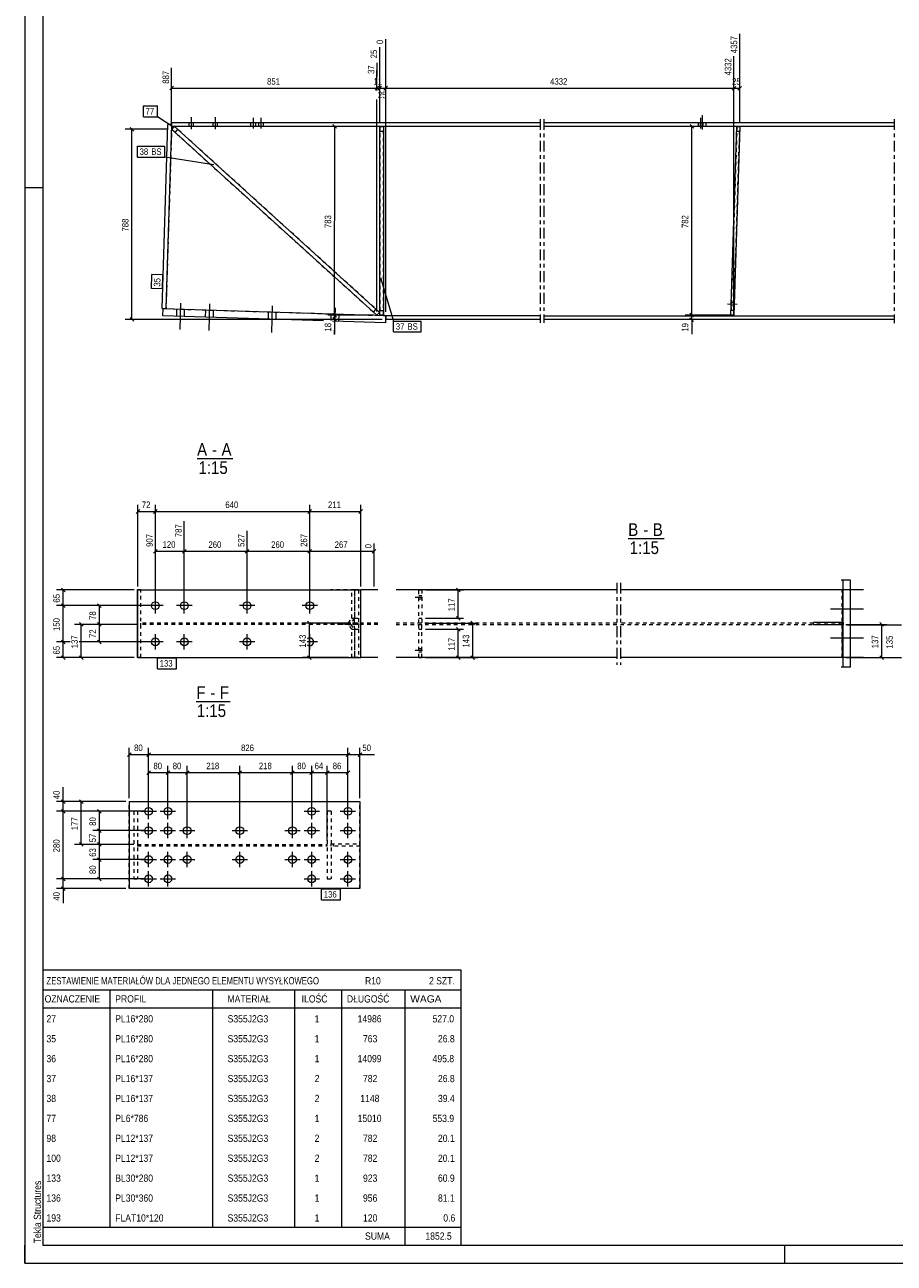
# Model space of a CAD drawing. Header units: millimetres. Extents: x 0 to 420, y 0 to 610.
# Tile 1 of 4: x 0 to 240, y 0 to 342. Entities that reach past the tile are written whole.
import ezdxf

# ---------------------------------------------------------------- set-up
doc = ezdxf.new("R2010")
doc.units = ezdxf.units.MM
for name, pattern in [('XKITLINE00', [0]), ('XKITLINE01', [4, 1, -1, 1, -1]), ('XKITLINE02', [4, 2, -2]), ('XKITLINE03', [6, 3, -1, 1, -1])]:
    doc.linetypes.add(name, pattern=pattern)
for name, color, linetype, lineweight in [('Arkusz rysunku', 3, 'Continuous', 0), ('Element', 2, 'Continuous', 0), ('Inny typ obiektu', 7, 'Continuous', 0), ('Wymiar', 4, 'Continuous', 0), ('Znak elementu', 2, 'Continuous', 0), ('Śruba', 3, 'Continuous', 0)]:
    doc.layers.add(name, color=color, linetype=linetype, lineweight=lineweight)
doc.styles.add('ARIAL', font='ARIAL.TTF')

msp = doc.modelspace()

# ---------------------------------------------------------------- linework, layer by layer
at = {"layer": 'Arkusz rysunku', "linetype": 'XKITLINE00', "lineweight": 0}
for p, q in [((0, 610), (0, 0)), ((5, 605), (5, 5)), ((5, 297), (0, 297)), ((0, 0), (0, 5)), ((5, 5), (415, 5)), ((210, 0), (210, 5)), ((0, 0), (420, 0))]:
    msp.add_line(p, q, dxfattribs=at)
at = {"layer": 'Element', "linetype": 'XKITLINE00', "lineweight": 0}
for p, q in [((40.62, 313.96), (40.62, 315.03)), ((40.62, 315.03), (142.38, 315.03)), ((143.38, 315.03), (240.16, 315.03)), ((37.95, 263.64), (39.55, 314.5)), ((39.02, 263.6), (40.62, 314.46)), ((40.62, 314.46), (39.55, 314.5)), ((41.3, 313.95), (40.58, 313.16)), ((97.3, 261.77), (40.58, 313.16)), ((40.58, 313.16), (40.58, 313.16)), ((40.62, 313.96), (40.6, 313.96)), ((40.62, 313.96), (142.38, 313.96)), ((98.01, 262.56), (41.3, 313.95)), ((41.3, 313.95), (41.3, 313.95)), ((98.05, 261.77), (98.05, 313.93)), ((99.12, 313.93), (98.05, 313.93)), ((99.12, 313.93), (99.12, 261.77)), ((143.38, 313.96), (240.16, 313.96)), ((195.09, 261.83), (196.74, 313.94)), ((197.54, 313.92), (195.89, 261.8)), ((197.54, 313.92), (196.74, 313.94)), ((37.95, 263.64), (39.02, 263.6)), ((38.15, 261.63), (38.21, 263.63)), ((38.21, 263.63), (99.72, 261.69)), ((82.49, 260.23), (38.15, 261.63)), ((99.65, 259.69), (85.01, 260.15)), ((97.3, 261.77), (98.01, 262.56)), ((99.12, 261.77), (98.05, 261.77)), ((99.72, 261.69), (99.65, 259.69)), ((99.72, 260.62), (99.72, 261.69)), ((99.72, 261.69), (142.38, 261.68)), ((142.38, 260.61), (99.72, 260.62)), ((143.38, 261.66), (240.16, 261.64)), ((240.16, 260.58), (143.38, 260.59)), ((195.89, 261.8), (195.09, 261.83)), ((228.12, 188.59), (225.5, 188.59)), ((226.12, 164.59), (226.12, 188.59)), ((228.12, 164.59), (228.12, 188.59)), ((31.27, 185.92), (31.01, 185.92)), ((31.01, 185.92), (31.01, 167.26)), ((31.27, 167.26), (31.27, 185.92)), ((31.27, 185.92), (92.81, 185.92)), ((92.81, 167.26), (92.81, 185.92)), ((97.57, 185.92), (92.81, 185.92)), ((92.84, 167.26), (92.84, 185.92)), ((163.54, 185.92), (102.57, 185.92)), ((225.87, 185.92), (164.54, 185.92)), ((225.87, 185.92), (225.87, 176.92)), ((217.87, 176.26), (217.87, 176.92)), ((226.12, 176.92), (217.87, 176.92)), ((226.12, 176.26), (217.87, 176.26)), ((225.87, 167.26), (225.87, 176.26)), ((226.12, 176.92), (226.12, 176.26)), ((31.27, 167.26), (31.01, 167.26)), ((31.27, 167.26), (92.81, 167.26)), ((97.57, 167.26), (92.81, 167.26)), ((163.54, 167.26), (102.57, 167.26)), ((225.87, 167.26), (164.54, 167.26)), ((228.12, 164.59), (225.5, 164.59)), ((28.88, 127.47), (28.88, 103.47)), ((28.88, 127.47), (92.61, 127.47)), ((92.61, 127.47), (92.61, 103.47)), ((92.61, 103.47), (28.88, 103.47))]:
    msp.add_line(p, q, dxfattribs=at)
at = {"layer": 'Element', "linetype": 'XKITLINE03', "lineweight": 0}
for p, q in [((142.38, 315.96), (142.38, 259.66)), ((143.38, 315.96), (143.38, 259.66)), ((240.16, 315.96), (240.16, 259.61)), ((163.54, 187.92), (163.54, 165.25)), ((164.54, 187.92), (164.54, 165.25))]:
    msp.add_line(p, q, dxfattribs=at)
at = {"layer": 'Element', "linetype": 'XKITLINE01', "lineweight": 0}
for p, q in [((40.6, 313.96), (39.02, 263.6)), ((40.58, 313.16), (41.3, 313.95)), ((41.3, 313.95), (40.58, 313.16)), ((40.58, 313.16), (41.3, 313.95)), ((40.58, 313.16), (97.3, 261.77)), ((40.6, 313.96), (142.38, 313.96)), ((98.01, 262.56), (41.3, 313.95)), ((41.57, 312.27), (42.28, 313.06)), ((41.57, 312.27), (42.28, 313.06)), ((98.05, 313.93), (98.05, 261.77)), ((98.05, 313.93), (99.12, 313.93)), ((98.05, 312.6), (99.12, 312.6)), ((98.05, 312.6), (99.12, 312.6)), ((99.12, 261.77), (99.12, 313.93)), ((143.38, 313.96), (240.16, 313.96)), ((196.74, 313.94), (195.09, 261.83)), ((195.89, 261.8), (197.54, 313.92)), ((196.7, 312.61), (197.5, 312.59)), ((196.7, 312.61), (197.5, 312.59)), ((196.74, 313.94), (197.54, 313.92)), ((39.02, 263.6), (99.72, 261.69)), ((96.31, 262.67), (97.02, 263.46)), ((96.31, 262.67), (97.02, 263.46)), ((97.3, 261.77), (98.01, 262.56)), ((98.05, 263.1), (99.12, 263.1)), ((98.05, 263.1), (99.12, 263.1)), ((98.05, 261.77), (99.12, 261.77)), ((99.72, 261.69), (142.38, 261.68)), ((143.38, 261.66), (240.16, 261.64)), ((195.09, 261.83), (195.89, 261.8)), ((195.14, 263.16), (195.94, 263.14)), ((195.14, 263.16), (195.94, 263.14)), ((32.08, 185.92), (31.27, 185.92)), ((32.08, 167.26), (32.08, 185.92)), ((91.08, 185.92), (84.47, 185.92)), ((90.39, 178.12), (90.39, 185.92)), ((90.98, 185.92), (91.11, 185.92)), ((91.08, 185.92), (91.08, 178.12)), ((92.2, 185.92), (91.11, 185.92)), ((91.14, 178.12), (91.14, 185.92)), ((92.2, 185.92), (92.2, 178.12)), ((92.84, 185.92), (92.81, 185.92)), ((92.81, 167.26), (92.81, 185.92)), ((108.91, 176.79), (108.91, 185.92)), ((108.91, 185.92), (109.71, 185.92)), ((109.71, 185.92), (109.71, 176.79)), ((225.84, 167.26), (225.84, 185.92)), ((89.37, 176.79), (90.39, 178.12)), ((91.08, 178.12), (90.06, 176.79)), ((90.39, 178.12), (91.08, 178.12)), ((91.1, 176.79), (91.14, 178.12)), ((91.14, 178.12), (92.2, 178.12)), ((92.2, 178.12), (92.16, 176.79)), ((108.91, 178.12), (109.71, 178.12)), ((97.57, 176.79), (32.08, 176.79)), ((32.08, 176.39), (32.08, 176.79)), ((97.57, 176.39), (32.08, 176.39)), ((89.37, 176.79), (84.47, 176.79)), ((89.37, 176.39), (84.47, 176.39)), ((90.06, 176.79), (86.11, 176.79)), ((90.06, 176.39), (86.11, 176.39)), ((90.06, 176.79), (89.37, 176.79)), ((90.39, 175.06), (89.37, 176.39)), ((89.37, 176.39), (90.06, 176.39)), ((90.06, 176.39), (91.08, 175.06)), ((90.39, 167.26), (90.39, 175.06)), ((90.39, 175.06), (91.08, 175.06)), ((92.16, 176.79), (90.98, 176.79)), ((92.16, 176.39), (90.98, 176.39)), ((91.08, 175.06), (91.08, 167.26)), ((91.14, 175.06), (91.1, 176.39)), ((91.14, 167.26), (91.14, 175.06)), ((91.14, 175.06), (92.2, 175.06)), ((92.16, 176.39), (92.2, 175.06)), ((92.2, 175.06), (92.2, 167.26)), ((92.81, 176.39), (92.81, 176.79)), ((163.54, 176.79), (102.57, 176.79)), ((102.57, 176.39), (163.54, 176.39)), ((109.71, 176.79), (108.91, 176.79)), ((108.91, 167.26), (108.91, 176.39)), ((108.91, 176.39), (109.71, 176.39)), ((108.91, 175.06), (109.71, 175.06)), ((109.71, 167.26), (109.71, 176.39)), ((225.84, 176.79), (164.54, 176.79)), ((164.54, 176.39), (225.84, 176.39)), ((225.2, 176.26), (225.2, 176.92)), ((225.84, 176.39), (225.84, 176.79)), ((225.87, 176.92), (225.87, 176.26)), ((225.89, 176.26), (225.89, 176.92)), ((226.12, 176.92), (226.12, 176.92)), ((226.12, 176.92), (226.12, 176.92)), ((226.12, 176.26), (226.12, 176.26)), ((226.12, 176.26), (226.12, 176.26)), ((32.08, 167.26), (31.27, 167.26)), ((91.08, 167.26), (84.47, 167.26)), ((92.2, 167.26), (90.98, 167.26)), ((92.84, 167.26), (92.81, 167.26)), ((108.91, 167.26), (109.71, 167.26)), ((28.88, 103.47), (28.88, 127.47)), ((92.61, 103.47), (92.61, 127.47)), ((31.15, 124.8), (30.09, 124.8)), ((30.09, 124.8), (30.09, 106.14)), ((31.15, 124.8), (31.15, 106.14)), ((84.62, 124.8), (83.55, 124.8)), ((83.55, 124.8), (83.55, 106.14)), ((84.61, 124.8), (84.61, 106.14)), ((31.15, 115.67), (31.15, 115.27)), ((31.15, 115.67), (83.55, 115.67)), ((31.15, 115.27), (83.55, 115.27)), ((83.55, 115.27), (83.55, 115.67)), ((84.62, 115.8), (84.61, 115.8)), ((84.61, 115.14), (84.61, 115.8)), ((84.61, 115.8), (92.61, 115.8)), ((92.61, 115.14), (84.61, 115.14)), ((85.28, 115.14), (85.28, 115.8)), ((92.61, 115.8), (92.61, 115.14)), ((30.09, 106.14), (31.15, 106.14)), ((83.55, 106.14), (84.62, 106.14))]:
    msp.add_line(p, q, dxfattribs=at)
at = {"layer": 'Inny typ obiektu', "linetype": 'XKITLINE00', "lineweight": 0}
for p, q in [((47.6, 222.21), (57.48, 222.21)), ((166.72, 200.09), (176.6, 200.09)), ((47.39, 155.09), (56.74, 155.09)), ((5, 81), (5, 75.5)), ((5, 81), (120.5, 81)), ((120.5, 81), (120.5, 75.5)), ((5, 75.5), (5, 70.5)), ((5, 75.5), (120.5, 75.5)), ((23.5, 75.5), (23.5, 70.5)), ((52, 70.5), (52, 75.5)), ((74.5, 75.5), (74.5, 70.5)), ((87.5, 75.5), (87.5, 70.5)), ((105, 75.5), (105, 70.5)), ((120.5, 75.5), (120.5, 70.5)), ((5, 70.5), (120.5, 70.5)), ((5, 70.5), (5, 65)), ((23.5, 70.5), (23.5, 65)), ((52, 65), (52, 70.5)), ((74.5, 70.5), (74.5, 65)), ((87.5, 70.5), (87.5, 65)), ((105, 70.5), (105, 65)), ((120.5, 70.5), (120.5, 65)), ((5, 65), (5, 59.5)), ((23.5, 65), (23.5, 59.5)), ((52, 59.5), (52, 65)), ((74.5, 65), (74.5, 59.5)), ((87.5, 65), (87.5, 59.5)), ((105, 65), (105, 59.5)), ((120.5, 65), (120.5, 59.5)), ((5, 59.5), (5, 54)), ((23.5, 59.5), (23.5, 54)), ((52, 54), (52, 59.5)), ((74.5, 59.5), (74.5, 54)), ((87.5, 59.5), (87.5, 54)), ((105, 59.5), (105, 54)), ((120.5, 59.5), (120.5, 54)), ((5, 54), (5, 48.5)), ((23.5, 54), (23.5, 48.5)), ((52, 48.5), (52, 54)), ((74.5, 54), (74.5, 48.5)), ((87.5, 54), (87.5, 48.5)), ((105, 54), (105, 48.5)), ((120.5, 54), (120.5, 48.5)), ((5, 48.5), (5, 43)), ((23.5, 48.5), (23.5, 43)), ((52, 43), (52, 48.5)), ((74.5, 48.5), (74.5, 43)), ((87.5, 48.5), (87.5, 43)), ((105, 48.5), (105, 43)), ((120.5, 48.5), (120.5, 43)), ((5, 43), (5, 37.5)), ((23.5, 43), (23.5, 37.5)), ((52, 37.5), (52, 43)), ((74.5, 43), (74.5, 37.5)), ((87.5, 43), (87.5, 37.5)), ((105, 43), (105, 37.5)), ((120.5, 43), (120.5, 37.5)), ((5, 37.5), (5, 32)), ((23.5, 37.5), (23.5, 32)), ((52, 32), (52, 37.5)), ((74.5, 37.5), (74.5, 32)), ((87.5, 37.5), (87.5, 32)), ((105, 37.5), (105, 32)), ((120.5, 37.5), (120.5, 32)), ((5, 32), (5, 26.5)), ((23.5, 32), (23.5, 26.5)), ((52, 26.5), (52, 32)), ((74.5, 32), (74.5, 26.5)), ((87.5, 32), (87.5, 26.5)), ((105, 32), (105, 26.5)), ((120.5, 32), (120.5, 26.5)), ((5, 26.5), (5, 21)), ((23.5, 26.5), (23.5, 21)), ((52, 21), (52, 26.5)), ((74.5, 26.5), (74.5, 21)), ((87.5, 26.5), (87.5, 21)), ((105, 26.5), (105, 21)), ((120.5, 26.5), (120.5, 21)), ((5, 21), (5, 15.5)), ((23.5, 21), (23.5, 15.5)), ((52, 15.5), (52, 21)), ((74.5, 21), (74.5, 15.5)), ((87.5, 21), (87.5, 15.5)), ((105, 21), (105, 15.5)), ((120.5, 21), (120.5, 15.5)), ((5, 15.5), (5, 10)), ((23.5, 15.5), (23.5, 10)), ((52, 10), (52, 15.5)), ((74.5, 15.5), (74.5, 10)), ((87.5, 15.5), (87.5, 10)), ((105, 15.5), (105, 10)), ((120.5, 15.5), (120.5, 10)), ((5, 10), (5, 5)), ((5, 10), (120.5, 10)), ((105, 10), (105, 5)), ((120.5, 10), (120.5, 5)), ((5, 5), (120.5, 5))]:
    msp.add_line(p, q, dxfattribs=at)
at = {"layer": 'Wymiar', "linetype": 'XKITLINE00', "lineweight": 0}
for p, q in [((197.54, 314.92), (197.54, 339.46)), ((98.05, 323.89), (98.05, 335.8)), ((98.05, 327.61), (98.05, 335.8)), ((99.72, 262.69), (99.73, 337.98)), ((99.72, 323.89), (99.73, 337.98)), ((195.89, 262.8), (195.9, 333.34)), ((195.9, 327.6), (195.9, 333.34)), ((40.58, 314.16), (40.58, 330.12)), ((97.3, 327.61), (97.31, 331.48)), ((97.3, 323.89), (97.31, 331.48)), ((41.09, 325.01), (40.07, 323.99)), ((97.81, 325), (96.8, 323.98)), ((97.81, 325), (96.8, 323.98)), ((97.3, 323.89), (97.3, 325.09)), ((98.56, 325), (97.54, 323.98)), ((98.56, 325), (97.54, 323.98)), ((98.05, 314.93), (98.05, 325.09)), ((100.23, 325), (99.22, 323.98)), ((100.23, 325), (99.22, 323.98)), ((196.41, 324.99), (195.39, 323.97)), ((196.41, 324.99), (195.39, 323.97)), ((195.89, 262.8), (195.9, 325.08)), ((198.05, 324.99), (197.03, 323.97)), ((40.58, 324.5), (97.3, 324.49)), ((97.3, 324.49), (98.05, 324.49)), ((98.05, 324.49), (99.72, 324.49)), ((99.72, 324.49), (195.9, 324.48)), ((195.9, 324.48), (197.54, 324.48)), ((97.3, 262.77), (97.3, 321.37)), ((97.3, 262.77), (97.3, 321.37)), ((98.05, 314.93), (98.05, 321.37)), ((99.72, 262.69), (99.72, 321.37)), ((39.58, 313.16), (27.76, 313.17)), ((29.11, 313.67), (30.13, 312.66)), ((29.61, 260.63), (29.62, 313.17)), ((97.05, 313.93), (83.76, 313.93)), ((85.11, 314.44), (86.13, 313.42)), ((85.61, 261.77), (85.62, 313.93)), ((196.54, 313.92), (182.43, 313.92)), ((183.78, 314.43), (184.8, 313.41)), ((184.28, 261.81), (184.29, 313.92)), ((98.72, 260.62), (27.75, 260.63)), ((29.1, 261.14), (30.12, 260.12)), ((96.3, 261.77), (83.75, 261.77)), ((96.3, 261.77), (83.75, 261.77)), ((98.72, 260.62), (83.75, 260.62)), ((85.1, 262.28), (86.12, 261.26)), ((85.1, 262.28), (86.12, 261.26)), ((85.1, 261.13), (86.12, 260.11)), ((85.61, 260.62), (85.61, 261.77)), ((85.61, 260.62), (85.61, 256.6)), ((85.61, 260.62), (85.61, 256.6)), ((194.89, 261.8), (182.42, 261.81)), ((194.89, 261.8), (182.42, 261.81)), ((194.89, 260.58), (182.42, 260.59)), ((183.77, 262.32), (184.79, 261.3)), ((183.77, 262.32), (184.79, 261.3)), ((183.77, 261.09), (184.79, 260.08)), ((184.28, 260.58), (184.28, 261.81)), ((184.28, 260.58), (184.28, 256.56)), ((184.28, 260.58), (184.28, 256.56)), ((31.27, 186.92), (31.27, 209.45)), ((36.08, 182.59), (36.08, 209.45)), ((36.08, 182.59), (36.08, 209.45)), ((78.74, 182.59), (78.74, 209.45)), ((78.74, 182.59), (78.74, 209.45)), ((92.81, 186.92), (92.81, 209.45)), ((31.78, 208.1), (30.77, 207.08)), ((31.27, 207.59), (36.08, 207.59)), ((36.58, 208.1), (35.57, 207.08)), ((36.58, 208.1), (35.57, 207.08)), ((36.08, 207.59), (78.74, 207.59)), ((79.25, 208.1), (78.23, 207.08)), ((79.25, 208.1), (78.23, 207.08)), ((78.74, 207.59), (92.81, 207.59)), ((93.32, 208.1), (92.3, 207.08)), ((36.08, 182.59), (36.08, 202.21)), ((44.08, 182.59), (44.08, 204.91)), ((44.08, 182.59), (44.08, 204.91)), ((61.41, 182.59), (61.41, 202.21)), ((61.41, 182.59), (61.41, 202.21)), ((78.74, 182.59), (78.74, 202.21)), ((78.74, 182.59), (78.74, 202.21)), ((96.51, 186.92), (96.51, 198.74)), ((36.58, 197.1), (35.57, 196.08)), ((36.08, 196.59), (44.08, 196.59)), ((44.58, 197.1), (43.57, 196.08)), ((44.58, 197.1), (43.57, 196.08)), ((44.08, 196.59), (61.41, 196.59)), ((61.92, 197.1), (60.9, 196.08)), ((61.92, 197.1), (60.9, 196.08)), ((61.41, 196.59), (78.74, 196.59)), ((79.25, 197.1), (78.23, 196.08)), ((79.25, 197.1), (78.23, 196.08)), ((78.74, 196.59), (96.51, 196.59)), ((97.02, 197.1), (96, 196.08)), ((30.27, 185.92), (8.76, 185.92)), ((10.11, 186.43), (11.13, 185.41)), ((10.62, 181.59), (10.62, 185.92)), ((110.71, 185.92), (121.19, 185.92)), ((119.24, 186.43), (120.26, 185.41)), ((119.75, 178.12), (119.75, 185.92)), ((35.08, 181.59), (8.76, 181.59)), ((35.08, 181.59), (8.76, 181.59)), ((10.11, 182.1), (11.13, 181.08)), ((10.11, 182.1), (11.13, 181.08)), ((10.62, 171.59), (10.62, 181.59)), ((35.08, 181.59), (18.76, 181.59)), ((20.11, 182.1), (21.13, 181.08)), ((20.62, 176.39), (20.62, 181.59)), ((110.71, 178.12), (121.19, 178.12)), ((119.24, 178.63), (120.26, 177.61)), ((31.08, 176.39), (13.76, 176.39)), ((15.11, 176.9), (16.13, 175.88)), ((15.62, 167.26), (15.62, 176.39)), ((31.08, 176.39), (18.76, 176.39)), ((31.08, 176.39), (18.76, 176.39)), ((20.11, 176.9), (21.13, 175.88)), ((20.11, 176.9), (21.13, 175.88)), ((20.62, 171.59), (20.62, 176.39)), ((90.1, 176.79), (76.76, 176.79)), ((78.11, 177.3), (79.13, 176.28)), ((78.62, 167.26), (78.62, 176.79)), ((110.71, 176.79), (125.19, 176.79)), ((110.71, 175.06), (121.19, 175.06)), ((119.24, 175.56), (120.26, 174.55)), ((119.75, 167.26), (119.75, 175.06)), ((123.24, 177.3), (124.26, 176.28)), ((123.75, 167.26), (123.75, 176.79)), ((226.84, 176.39), (238.19, 176.39)), ((227.12, 176.26), (242.19, 176.26)), ((236.24, 176.9), (237.26, 175.88)), ((236.75, 167.26), (236.75, 176.39)), ((12.5, 171.59), (8.76, 171.59)), ((12.5, 171.59), (8.76, 171.59)), ((10.11, 172.1), (11.13, 171.08)), ((10.11, 172.1), (11.13, 171.08)), ((10.62, 167.26), (10.62, 171.59)), ((35.08, 171.59), (15.02, 171.59)), ((35.08, 171.59), (15.02, 171.59)), ((35.08, 171.59), (18.76, 171.59)), ((20.11, 172.1), (21.13, 171.08)), ((10.11, 167.76), (11.13, 166.75)), ((15.11, 167.76), (16.13, 166.75)), ((78.11, 167.76), (79.13, 166.75)), ((119.24, 167.76), (120.26, 166.75)), ((123.24, 167.76), (124.26, 166.75)), ((236.24, 167.76), (237.26, 166.75)), ((30.27, 167.26), (8.76, 167.26)), ((30.27, 167.26), (13.76, 167.26)), ((89.39, 167.26), (76.76, 167.26)), ((110.71, 167.26), (125.19, 167.26)), ((110.71, 167.26), (121.19, 167.26)), ((226.87, 167.26), (242.19, 167.26)), ((226.87, 167.26), (238.19, 167.26)), ((29.39, 140.98), (28.37, 139.96)), ((28.88, 128.47), (28.88, 142.33)), ((28.88, 140.47), (34.21, 140.47)), ((34.72, 140.98), (33.71, 139.96)), ((34.72, 140.98), (33.71, 139.96)), ((34.21, 125.8), (34.21, 142.33)), ((34.21, 125.8), (34.21, 142.33)), ((34.21, 140.47), (89.28, 140.47)), ((89.79, 140.98), (88.77, 139.96)), ((89.79, 140.98), (88.77, 139.96)), ((89.28, 125.8), (89.28, 142.33)), ((89.28, 125.8), (89.28, 142.33)), ((89.28, 140.47), (92.61, 140.47)), ((93.12, 140.98), (92.11, 139.96)), ((92.61, 128.47), (92.61, 142.33)), ((92.61, 140.47), (96.63, 140.47)), ((92.61, 140.47), (96.63, 140.47)), ((34.21, 125.8), (34.21, 137.33)), ((39.55, 125.8), (39.55, 137.33)), ((39.55, 125.8), (39.55, 137.33)), ((44.88, 120.47), (44.88, 137.33)), ((44.88, 120.47), (44.88, 137.33)), ((59.41, 120.47), (59.41, 137.33)), ((59.41, 120.47), (59.41, 137.33)), ((73.95, 120.47), (73.95, 137.33)), ((73.95, 120.47), (73.95, 137.33)), ((79.28, 125.8), (79.28, 137.33)), ((79.28, 125.8), (79.28, 137.33)), ((83.55, 116.67), (83.55, 137.33)), ((83.55, 116.67), (83.55, 137.33)), ((89.28, 125.8), (89.28, 137.33)), ((34.72, 135.98), (33.71, 134.96)), ((34.21, 135.47), (39.55, 135.47)), ((40.06, 135.98), (39.04, 134.96)), ((40.06, 135.98), (39.04, 134.96)), ((39.55, 135.47), (44.88, 135.47)), ((45.39, 135.98), (44.37, 134.96)), ((45.39, 135.98), (44.37, 134.96)), ((44.88, 135.47), (59.41, 135.47)), ((59.92, 135.98), (58.91, 134.96)), ((59.92, 135.98), (58.91, 134.96)), ((59.41, 135.47), (73.95, 135.47)), ((74.46, 135.98), (73.44, 134.96)), ((74.46, 135.98), (73.44, 134.96)), ((73.95, 135.47), (79.28, 135.47)), ((79.79, 135.98), (78.77, 134.96)), ((79.79, 135.98), (78.77, 134.96)), ((79.28, 135.47), (83.55, 135.47)), ((84.06, 135.98), (83.04, 134.96)), ((84.06, 135.98), (83.04, 134.96)), ((83.55, 135.47), (89.28, 135.47)), ((89.79, 135.98), (88.77, 134.96)), ((10.62, 127.47), (10.62, 131.49)), ((10.62, 127.47), (10.62, 131.49)), ((27.88, 127.47), (8.76, 127.47)), ((10.11, 127.98), (11.13, 126.96)), ((10.62, 124.8), (10.62, 127.47)), ((27.88, 127.47), (13.76, 127.47)), ((15.11, 127.98), (16.13, 126.96)), ((15.62, 115.67), (15.62, 127.47)), ((33.21, 124.8), (8.76, 124.8)), ((33.21, 124.8), (8.76, 124.8)), ((10.11, 125.31), (11.13, 124.29)), ((10.11, 125.31), (11.13, 124.29)), ((10.62, 106.14), (10.62, 124.8)), ((33.21, 124.8), (18.76, 124.8)), ((20.11, 125.31), (21.13, 124.29)), ((20.62, 119.47), (20.62, 124.8)), ((20.11, 119.98), (21.13, 118.96)), ((20.11, 119.98), (21.13, 118.96)), ((33.21, 119.47), (18.76, 119.47)), ((33.21, 119.47), (18.76, 119.47)), ((20.62, 115.67), (20.62, 119.47)), ((30.15, 115.67), (13.76, 115.67)), ((15.11, 116.18), (16.13, 115.16)), ((30.15, 115.67), (18.76, 115.67)), ((30.15, 115.67), (18.76, 115.67)), ((20.11, 116.18), (21.13, 115.16)), ((20.11, 116.18), (21.13, 115.16)), ((20.62, 111.47), (20.62, 115.67)), ((33.21, 111.47), (18.76, 111.47)), ((33.21, 111.47), (18.76, 111.47)), ((20.11, 111.98), (21.13, 110.96)), ((20.11, 111.98), (21.13, 110.96)), ((20.62, 106.14), (20.62, 111.47)), ((33.21, 106.14), (8.76, 106.14)), ((33.21, 106.14), (8.76, 106.14)), ((10.11, 106.64), (11.13, 105.63)), ((10.11, 106.64), (11.13, 105.63)), ((10.62, 103.47), (10.62, 106.14)), ((33.21, 106.14), (18.76, 106.14)), ((20.11, 106.64), (21.13, 105.63)), ((27.88, 103.47), (8.76, 103.47)), ((10.11, 103.98), (11.13, 102.96)), ((10.62, 103.47), (10.62, 99.45)), ((10.62, 103.47), (10.62, 99.45))]:
    msp.add_line(p, q, dxfattribs=at)
at = {"layer": 'Znak elementu', "linetype": 'XKITLINE00', "lineweight": 0}
for p, q in [((32.77, 319.58), (36.64, 319.58)), ((32.77, 316.58), (32.77, 319.58)), ((36.64, 316.58), (36.64, 319.58)), ((32.77, 316.58), (36.64, 316.58)), ((40.89, 313.83), (36.64, 316.58)), ((31.13, 308.46), (38.74, 308.46)), ((31.13, 305.46), (31.13, 308.46)), ((38.74, 305.46), (38.74, 308.46)), ((31.13, 305.46), (38.74, 305.46)), ((52.26, 303.34), (38.74, 305.46)), ((35.02, 269.13), (35.14, 273)), ((38.14, 272.9), (35.14, 273)), ((38.02, 269.04), (38.14, 272.9)), ((98.28, 272.22), (101.91, 260.19)), ((38.02, 269.04), (35.02, 269.13)), ((101.91, 260.19), (109.52, 260.19)), ((101.91, 257.19), (101.91, 260.19)), ((109.52, 257.19), (109.52, 260.19)), ((101.91, 257.19), (109.52, 257.19)), ((36.67, 167.16), (41.88, 167.16)), ((36.67, 164.16), (36.67, 167.16)), ((41.88, 164.16), (41.88, 167.16)), ((36.67, 164.16), (41.88, 164.16)), ((82.01, 103.37), (87.21, 103.37)), ((82.01, 100.37), (82.01, 103.37)), ((87.21, 100.37), (87.21, 103.37)), ((82.01, 100.37), (87.21, 100.37))]:
    msp.add_line(p, q, dxfattribs=at)
at = {"layer": 'Śruba', "linetype": 'XKITLINE00', "lineweight": 0}
for p, q in [((45.43, 313.96), (45.43, 315.03)), ((45.43, 313.97), (45.43, 315.03)), ((46.03, 313.16), (46.03, 316.5)), ((46.03, 313.17), (46.03, 316.5)), ((46.63, 313.96), (46.63, 315.03)), ((46.63, 313.96), (46.63, 315.03)), ((52.09, 313.96), (52.09, 315.03)), ((52.09, 313.96), (52.09, 315.03)), ((52.69, 313.16), (52.69, 316.5)), ((52.69, 313.16), (52.69, 316.5)), ((53.29, 313.96), (53.29, 315.03)), ((53.29, 313.96), (53.29, 315.03)), ((62.4, 315.03), (62.4, 313.96)), ((63.06, 316.33), (63.06, 313.33)), ((63.71, 315.03), (63.71, 313.96)), ((64.58, 315.03), (64.58, 313.96)), ((65.24, 316.33), (65.24, 313.33)), ((65.89, 315.03), (65.89, 313.96)), ((186.05, 315.03), (186.05, 313.96)), ((186.1, 315.03), (186.1, 313.96)), ((186.71, 316.33), (186.71, 313.33)), ((187.14, 317.03), (187.14, 313.03)), ((187.36, 315.03), (187.36, 313.96)), ((188.17, 315.03), (188.17, 313.96)), ((41.95, 263.51), (41.88, 261.51)), ((41.95, 263.51), (41.88, 261.51)), ((43.07, 265.14), (42.83, 257.81)), ((43.07, 265.14), (42.83, 257.81)), ((44.08, 263.44), (44.02, 261.44)), ((44.08, 263.44), (44.02, 261.44)), ((51.06, 264.89), (50.83, 257.56)), ((51.06, 264.89), (50.83, 257.56)), ((68.39, 264.34), (68.15, 257.01)), ((68.39, 264.34), (68.15, 257.01)), ((85.71, 263.8), (85.48, 256.47)), ((85.71, 263.8), (85.48, 256.47)), ((194.14, 264.94), (196.8, 264.85)), ((195.18, 264.44), (195.98, 264.41)), ((195.21, 265.37), (196.01, 265.35)), ((49.94, 263.26), (49.88, 261.26)), ((49.94, 263.26), (49.88, 261.26)), ((52.08, 263.19), (52.01, 261.19)), ((52.08, 263.19), (52.01, 261.19)), ((67.27, 262.71), (67.2, 260.71)), ((67.27, 262.71), (67.2, 260.71)), ((69.4, 262.64), (69.34, 260.64)), ((69.4, 262.64), (69.34, 260.64)), ((84.59, 262.16), (84.53, 260.31)), ((84.59, 262.16), (84.53, 260.31)), ((86.72, 262.1), (86.66, 260.1)), ((86.72, 262.1), (86.66, 260.1)), ((229.96, 185.92), (222.63, 185.92)), ((230.12, 185.92), (222.79, 185.92)), ((231.37, 185.92), (224.04, 185.92)), ((231.68, 185.92), (224.35, 185.92)), ((38.21, 181.59), (33.94, 181.59)), ((36.08, 179.46), (36.08, 183.72)), ((46.21, 181.59), (41.94, 181.59)), ((44.08, 179.46), (44.08, 183.72)), ((63.54, 181.59), (59.28, 181.59)), ((61.41, 179.46), (61.41, 183.72)), ((80.88, 181.59), (76.61, 181.59)), ((78.74, 179.46), (78.74, 183.72)), ((229.96, 180.59), (222.63, 180.59)), ((230.12, 180.59), (222.79, 180.59)), ((230.29, 180.59), (222.96, 180.59)), ((230.74, 180.59), (223.41, 180.59)), ((231.2, 180.59), (223.87, 180.59)), ((231.37, 180.59), (224.04, 180.59)), ((231.68, 180.59), (224.35, 180.59)), ((38.21, 171.59), (33.94, 171.59)), ((36.08, 169.46), (36.08, 173.72)), ((46.21, 171.59), (41.94, 171.59)), ((44.08, 169.46), (44.08, 173.72)), ((63.54, 171.59), (59.28, 171.59)), ((61.41, 169.46), (61.41, 173.72)), ((80.88, 171.59), (78.02, 171.59)), ((78.74, 169.46), (78.74, 173.72)), ((229.96, 172.59), (222.63, 172.59)), ((230.12, 172.59), (222.79, 172.59)), ((230.29, 172.59), (222.96, 172.59)), ((230.74, 172.59), (223.41, 172.59)), ((231.2, 172.59), (223.87, 172.59)), ((231.37, 172.59), (224.04, 172.59)), ((231.68, 172.59), (224.35, 172.59)), ((229.96, 167.26), (222.63, 167.26)), ((230.12, 167.26), (222.79, 167.26)), ((231.37, 167.26), (224.04, 167.26)), ((231.68, 167.26), (224.35, 167.26)), ((34.21, 122.67), (34.21, 126.94)), ((39.55, 122.67), (39.55, 126.94)), ((79.28, 122.67), (79.28, 126.94)), ((89.28, 122.67), (89.28, 126.94)), ((32.08, 124.8), (36.35, 124.8)), ((37.41, 124.8), (41.68, 124.8)), ((77.15, 124.8), (81.41, 124.8)), ((87.15, 124.8), (91.41, 124.8)), ((34.21, 117.34), (34.21, 121.6)), ((39.55, 117.34), (39.55, 121.6)), ((44.88, 117.34), (44.88, 121.6)), ((59.41, 117.34), (59.41, 121.6)), ((73.95, 117.34), (73.95, 121.6)), ((79.28, 117.34), (79.28, 121.6)), ((89.28, 117.34), (89.28, 121.6)), ((32.08, 119.47), (36.35, 119.47)), ((37.41, 119.47), (41.68, 119.47)), ((42.75, 119.47), (47.01, 119.47)), ((57.28, 119.47), (61.55, 119.47)), ((71.81, 119.47), (76.08, 119.47)), ((77.15, 119.47), (81.41, 119.47)), ((87.15, 119.47), (91.41, 119.47)), ((34.21, 109.34), (34.21, 113.6)), ((39.55, 109.34), (39.55, 113.6)), ((44.88, 109.34), (44.88, 113.6)), ((59.41, 109.34), (59.41, 113.6)), ((73.95, 109.34), (73.95, 113.6)), ((79.28, 109.34), (79.28, 113.6)), ((89.28, 109.34), (89.28, 113.6)), ((32.08, 111.47), (36.35, 111.47)), ((37.41, 111.47), (41.68, 111.47)), ((42.75, 111.47), (47.01, 111.47)), ((57.28, 111.47), (61.55, 111.47)), ((71.81, 111.47), (76.08, 111.47)), ((77.15, 111.47), (81.41, 111.47)), ((87.15, 111.47), (91.41, 111.47)), ((32.08, 106.14), (36.35, 106.14)), ((34.21, 104), (34.21, 108.27)), ((37.41, 106.14), (41.68, 106.14)), ((39.55, 104), (39.55, 108.27)), ((77.15, 106.14), (81.41, 106.14)), ((79.28, 104), (79.28, 108.27)), ((87.15, 106.14), (91.41, 106.14)), ((89.28, 104), (89.28, 108.27))]:
    msp.add_line(p, q, dxfattribs=at)
at = {"layer": 'Śruba', "linetype": 'XKITLINE02', "lineweight": 0}
for p, q in [((194.14, 264.94), (196.8, 264.85)), ((195.18, 264.44), (195.98, 264.41)), ((195.21, 265.37), (196.01, 265.35)), ((107.85, 183.92), (110.52, 183.92)), ((108.91, 184.39), (109.71, 184.39)), ((108.91, 183.46), (109.71, 183.46)), ((107.85, 169.26), (110.52, 169.26)), ((108.91, 169.72), (109.71, 169.72)), ((108.91, 168.79), (109.71, 168.79))]:
    msp.add_line(p, q, dxfattribs=at)
at = {"layer": 'Śruba', "linetype": 'XKITLINE00', "lineweight": 0}
for centre in [(36.08, 181.59), (44.08, 181.59), (61.41, 181.59), (78.74, 181.59), (36.08, 171.59), (44.08, 171.59), (61.41, 171.59), (34.21, 124.8), (39.55, 124.8), (79.28, 124.8), (89.28, 124.8), (34.21, 119.47), (39.55, 119.47), (44.88, 119.47), (59.41, 119.47), (73.95, 119.47), (79.28, 119.47), (89.28, 119.47), (34.21, 111.47), (39.55, 111.47), (44.88, 111.47), (59.41, 111.47), (73.95, 111.47), (79.28, 111.47), (89.28, 111.47), (34.21, 106.14), (39.55, 106.14), (79.28, 106.14), (89.28, 106.14)]:
    msp.add_circle(centre, 1.07, dxfattribs=at)
msp.add_arc((78.74, 171.59), 1.07, 227.8125, 132.1875, dxfattribs=at)

# ---------------------------------------------------------------- texts
at = {"layer": 'Arkusz rysunku', "style": 'ARIAL', "width": 0.85}
msp.add_text('Tekla Structures', height=2, rotation=90, dxfattribs=at).set_placement((4.5, 5.5))
at = {"layer": 'Inny typ obiektu', "style": 'ARIAL'}
for s, height, width, p in [('A', 3.5, 0.85, (47.6, 222.96)), ('A', 3.5, 0.85, (54.36, 222.96)), ('-', 3.5, 0.85, (51.76, 222.96)), ('1:15', 3.5, 0.85, (47.99, 217.96)), ('B', 3.5, 0.85, (166.72, 200.84)), ('-', 3.5, 0.85, (170.88, 200.84)), ('B', 3.5, 0.85, (173.49, 200.84)), ('1:15', 3.5, 0.85, (167.12, 195.84)), ('F', 3.5, 0.85, (47.39, 155.84)), ('-', 3.5, 0.85, (51.29, 155.84)), ('F', 3.5, 0.85, (53.89, 155.84)), ('1:15', 3.5, 0.85, (47.52, 150.84)), ('ZESTAWIENIE MATERIAŁÓW DLA JEDNEGO ELEMENTU WYSYŁKOWEGO', 2, 0.765, (6, 77)), ('R10', 2, 0.85, (94, 77)), ('2', 2, 0.85, (111.69, 77)), (' SZT.', 2, 0.85, (113, 77)), ('OZNACZENIE', 2, 0.85, (5.5, 72)), ('PROFIL', 2, 0.85, (25, 72)), ('MATERIAŁ', 2, 0.85, (56, 72)), ('ILOŚĆ', 2, 0.85, (76.5, 72)), ('DŁUGOŚĆ', 2, 0.85, (89, 72)), ('WAGA', 2, 1.008832, (106.5, 72)), ('27', 2, 0.85, (6, 66.5)), ('PL16*280', 2, 0.85, (25, 66.5)), ('S355J2G3', 2, 0.85, (56.04, 66.5)), ('1', 2, 0.85, (80.09, 66.5)), ('14986', 2, 0.85, (91.96, 66.5)), ('527.0', 2, 0.85, (112.67, 66.5)), ('35', 2, 0.85, (6, 61)), ('PL16*280', 2, 0.85, (25, 61)), ('S355J2G3', 2, 0.85, (56.04, 61)), ('1', 2, 0.85, (80.09, 61)), ('763', 2, 0.85, (93.44, 61)), ('26.8', 2, 0.85, (114.15, 61)), ('36', 2, 0.85, (6, 55.5)), ('PL16*280', 2, 0.85, (25, 55.5)), ('S355J2G3', 2, 0.85, (56.04, 55.5)), ('1', 2, 0.85, (80.09, 55.5)), ('14099', 2, 0.85, (91.96, 55.5)), ('495.8', 2, 0.85, (112.67, 55.5)), ('37', 2, 0.85, (6, 50)), ('PL16*137', 2, 0.85, (25, 50)), ('S355J2G3', 2, 0.85, (56.04, 50)), ('2', 2, 0.85, (80.09, 50)), ('782', 2, 0.85, (93.44, 50)), ('26.8', 2, 0.85, (114.15, 50)), ('38', 2, 0.85, (6, 44.5)), ('PL16*137', 2, 0.85, (25, 44.5)), ('S355J2G3', 2, 0.85, (56.04, 44.5)), ('2', 2, 0.85, (80.09, 44.5)), ('1148', 2, 0.85, (92.7, 44.5)), ('39.4', 2, 0.85, (114.15, 44.5)), ('PL6*786', 2, 0.85, (25, 39)), ('77', 2, 0.85, (6, 39)), ('S355J2G3', 2, 0.85, (56.04, 39)), ('1', 2, 0.85, (80.09, 39)), ('15010', 2, 0.85, (91.96, 39)), ('553.9', 2, 0.85, (112.67, 39)), ('98', 2, 0.85, (6, 33.5)), ('PL12*137', 2, 0.85, (25, 33.5)), ('S355J2G3', 2, 0.85, (56.04, 33.5)), ('2', 2, 0.85, (80.09, 33.5)), ('782', 2, 0.85, (93.44, 33.5)), ('20.1', 2, 0.85, (114.15, 33.5)), ('100', 2, 0.85, (6, 28)), ('PL12*137', 2, 0.85, (25, 28)), ('S355J2G3', 2, 0.85, (56.04, 28)), ('2', 2, 0.85, (80.09, 28)), ('782', 2, 0.85, (93.44, 28)), ('20.1', 2, 0.85, (114.15, 28)), ('133', 2, 0.85, (6, 22.5)), ('BL30*280', 2, 0.85, (25, 22.5)), ('S355J2G3', 2, 0.85, (56.04, 22.5)), ('1', 2, 0.85, (80.09, 22.5)), ('923', 2, 0.85, (93.44, 22.5)), ('60.9', 2, 0.85, (114.15, 22.5)), ('136', 2, 0.85, (6, 17)), ('PL30*360', 2, 0.85, (25, 17)), ('S355J2G3', 2, 0.85, (56.04, 17)), ('1', 2, 0.85, (80.09, 17)), ('956', 2, 0.85, (93.44, 17)), ('81.1', 2, 0.85, (114.15, 17)), ('193', 2, 0.85, (6, 11.5)), ('FLAT10*120', 2, 0.85, (25, 11.5)), ('S355J2G3', 2, 0.85, (56.04, 11.5)), ('1', 2, 0.85, (80.09, 11.5)), ('120', 2, 0.85, (93.44, 11.5)), ('0.6', 2, 0.85, (115.63, 11.5)), ('SUMA', 2, 0.85, (94, 6.5)), ('1852.5', 2, 0.85, (110.68, 6.5))]:
    msp.add_text(s, height=height, dxfattribs=dict(at, width=width)).set_placement(p)
at = {"layer": 'Wymiar', "style": 'ARIAL', "width": 0.85}
for s, rotation, p in [('4357', 89.9945, (196.82, 334.12)), ('0', 89.9945, (99.01, 336.65)), ('25', 89.9945, (97.33, 332.73)), ('4332', 89.9945, (195.18, 328)), ('887', 89.9945, (39.86, 325.72)), ('37', 89.9945, (96.58, 328.41)), ('851', -0.0057, (66.94, 325.45)), ('11', -0.0057, (96.34, 325.45)), ('4332', -0.0057, (145.14, 325.44)), ('25', -0.0057, (195.39, 325.44)), ('25', -0.0057, (97.55, 321.73)), ('788', 89.9945, (28.66, 284.89)), ('783', 89.9945, (84.66, 285.85)), ('782', 89.9945, (183.32, 285.86)), ('18', 89.9945, (84.65, 257.28)), ('19', 89.9945, (183.32, 257.24)), ('787', 90.0002, (43.36, 200.51)), ('907', 90.0002, (35.36, 197.81)), ('527', 90.0002, (60.69, 197.81)), ('267', 90.0002, (78.02, 197.81)), ('0', 90.0002, (95.79, 197.41)), ('65', 90.0002, (9.66, 182.42)), ('117', 90.0002, (118.79, 180.02)), ('150', 90.0002, (9.66, 174.59)), ('78', 90.0002, (19.66, 177.65)), ('72', 90.0002, (19.66, 172.65)), ('137', 90.0002, (14.66, 169.82)), ('143', 90.0002, (77.66, 170.02)), ('117', 90.0002, (118.79, 169.15)), ('143', 90.0002, (122.79, 170.02)), ('137', 90.0002, (235.79, 169.82)), ('135', 90.0002, (239.79, 169.75)), ('65', 90.0002, (9.66, 168.09)), ('40', 90.0002, (9.66, 128.14)), ('177', 90.0002, (14.66, 119.57)), ('80', 90.0002, (19.66, 120.8)), ('280', 90.0002, (9.66, 113.47)), ('57', 90.0002, (19.66, 116.23)), ('63', 90.0002, (19.66, 112.23)), ('80', 90.0002, (19.66, 107.47)), ('40', 90.0002, (9.66, 100.12))]:
    msp.add_text(s, height=1.8, rotation=rotation, dxfattribs=at).set_placement(p)
for s, p in [('72', (32.34, 208.55)), ('640', (55.41, 208.55)), ('211', (83.77, 208.55)), ('120', (38.07, 197.55)), ('260', (50.74, 197.55)), ('260', (68.07, 197.55)), ('267', (85.62, 197.55)), ('80', (30.21, 141.43)), ('826', (59.75, 141.43)), ('50', (93.29, 141.43)), ('80', (35.55, 136.43)), ('80', (40.88, 136.43)), ('218', (50.15, 136.43)), ('218', (64.68, 136.43)), ('80', (75.28, 136.43)), ('64', (80.08, 136.43)), ('86', (85.08, 136.43))]:
    msp.add_text(s, height=1.8, dxfattribs=at).set_placement(p)
at = {"layer": 'Znak elementu', "style": 'ARIAL', "width": 0.85}
for s, p in [('77', (33.37, 317.18)), ('38', (31.73, 306.06)), ('BS', (34.94, 306.06)), ('37', (102.51, 257.79)), ('BS', (105.72, 257.79)), ('133', (37.27, 164.76)), ('136', (82.61, 100.97))]:
    msp.add_text(s, height=1.8, dxfattribs=at).set_placement(p)
msp.add_text('35', height=1.8, rotation=88.1897, dxfattribs=at).set_placement((37.44, 269.65))

doc.saveas('drawing.dxf')
